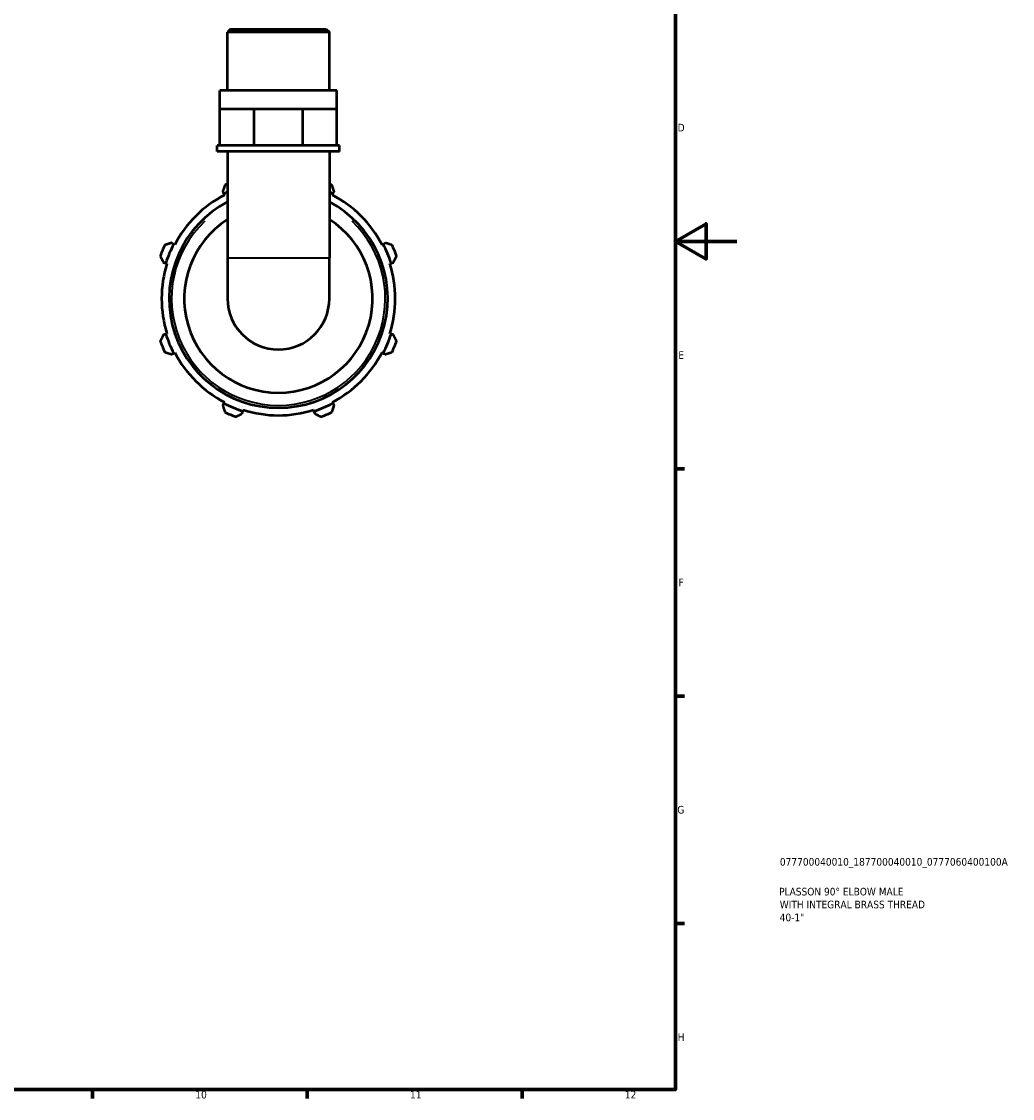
# Model space of a CAD drawing. Header units: millimetres. Extents: x 0 to 931, y 0 to 920.
# Tile 5 of 6: x 608 to 931, y 17 to 369. Entities that reach past the tile are written whole.
import ezdxf

# ---------------------------------------------------------------- set-up
doc = ezdxf.new("R2010")
doc.units = ezdxf.units.MM
for name, color, linetype, lineweight in [('Border (ISO)', 7, 'Continuous', 70), ('Title (ISO)', 7, 'Continuous', 50), ('Visible (ISO)', 7, 'Continuous', 50), ('Visible Narrow (ISO)', 7, 'Continuous', 35)]:
    doc.layers.add(name, color=color, linetype=linetype, lineweight=lineweight)
doc.styles.add('Note Text (ISO)', font='tahoma.ttf')

# ---------------------------------------------------------------- blocks, each defined once
blk = doc.blocks.new('Borders Default Border')
at = {"layer": 'Border (ISO)'}
for p, q in [((821, 222.75), (823.9, 222.75)), ((821, 148.5), (823.9, 148.5)), ((821, 74.25), (823.9, 74.25)), ((630.75, 20), (630.75, 17.1)), ((700.83, 20), (700.83, 17.1)), ((770.92, 20), (770.92, 17.1))]:
    blk.add_line(p, q, dxfattribs=at)
at = {"layer": 'Border (ISO)', "flags": 128}
for points in [[(20, 20), (20, 574), (821, 574), (821, 20), (20, 20)], [(841, 297), (821, 297), (831, 302.77), (831, 291.23), (821, 297)]]:
    blk.add_lwpolyline(points, dxfattribs=at)
at = {"layer": 'Border (ISO)', "color": 232, "true_color": 0xca0064, "char_height": 2.5, "attachment_point": 7, "style": 'Note Text (ISO)'}
for s, insert in [('D', (821.73, 332.88)), ('E', (821.94, 258.63)), ('F', (822, 184.38)), ('G', (821.61, 110.08)), ('H', (821.74, 35.88)), ('10', (664.29, 17.05)), ('11', (734.37, 17.1)), ('12', (804.46, 17.1))]:
    blk.add_mtext(s, dxfattribs=dict(at, insert=insert))
blk = doc.blocks.new('Title Blocks ISO')
at = {"layer": 'Title (ISO)', "color": 232, "true_color": 0xca0064, "style": 'Note Text (ISO)'}
for tag, p in [('PART_NUMBER_001', (34.08, 73.13)), ('DESCRIPTION_001', (33.84, 63.4)), ('DESCRIPTION_002', (34.05, 59.19)), ('DESCRIPTION_003', (34.02, 54.97))]:
    blk.add_attdef(tag, p, '', height=2.5, dxfattribs=at)

msp = doc.modelspace()

# ---------------------------------------------------------------- linework, layer by layer
at = {"layer": 'Visible (ISO)'}
for p, q in [((675.784, 366.306), (674.787, 365.309)), ((675.784, 366.306), (707.038, 366.306)), ((707.038, 366.306), (708.036, 365.309)), ((674.787, 346.306), (674.787, 365.309)), ((708.036, 365.309), (674.787, 365.309)), ((708.036, 346.306), (708.036, 365.309)), ((710.529, 346.306), (672.293, 346.306)), ((672.293, 340.306), (672.293, 346.306)), ((710.529, 340.306), (710.529, 346.306)), ((672.293, 340.306), (677.893, 340.306)), ((672.293, 328.306), (672.293, 340.306)), ((677.893, 340.306), (683.492, 340.306)), ((683.492, 340.306), (691.411, 340.306)), ((683.492, 328.306), (683.492, 340.306)), ((691.411, 340.306), (699.33, 340.306)), ((699.33, 340.306), (704.93, 340.306)), ((699.33, 328.306), (699.33, 340.306)), ((704.93, 340.306), (710.529, 340.306)), ((710.529, 328.306), (710.529, 340.306)), ((672.293, 328.306), (671.462, 328.306)), ((671.462, 326.306), (671.462, 328.306)), ((673.863, 328.306), (672.293, 328.306)), ((681.922, 328.306), (673.863, 328.306)), ((683.492, 328.306), (681.922, 328.306)), ((685.713, 328.306), (683.492, 328.306)), ((697.11, 328.306), (685.713, 328.306)), ((699.33, 328.306), (697.11, 328.306)), ((700.9, 328.306), (699.33, 328.306)), ((708.959, 328.306), (700.9, 328.306)), ((710.529, 328.306), (708.959, 328.306)), ((711.361, 328.306), (710.529, 328.306)), ((711.361, 326.306), (711.361, 328.306)), ((711.361, 326.306), (671.462, 326.306)), ((674.787, 326.306), (674.787, 291.606)), ((708.036, 326.306), (708.036, 291.606)), ((673.237, 313.219), (673.616, 312.491)), ((709.207, 312.491), (709.586, 313.219)), ((673.616, 312.491), (673.805, 312.128)), ((709.018, 312.128), (709.207, 312.491)), ((657.226, 296.102), (656.499, 296.48)), ((657.59, 295.912), (657.226, 296.102)), ((725.597, 296.102), (725.233, 295.912)), ((726.324, 296.48), (725.597, 296.102)), ((653.873, 290.142), (654.655, 289.895)), ((654.655, 289.895), (655.046, 289.772)), ((674.787, 291.606), (674.787, 278.306)), ((708.036, 278.306), (708.036, 291.606)), ((727.777, 289.772), (728.168, 289.895)), ((728.168, 289.895), (728.95, 290.142)), ((654.655, 266.717), (653.873, 266.47)), ((655.046, 266.84), (654.655, 266.717)), ((728.168, 266.717), (727.777, 266.84)), ((728.95, 266.47), (728.168, 266.717)), ((656.499, 260.132), (657.226, 260.51)), ((657.226, 260.51), (657.59, 260.7)), ((725.233, 260.7), (725.597, 260.51)), ((725.597, 260.51), (726.324, 260.132)), ((673.616, 244.121), (673.237, 243.393)), ((673.805, 244.484), (673.616, 244.121)), ((709.207, 244.121), (709.018, 244.484)), ((709.586, 243.393), (709.207, 244.121)), ((679.576, 240.768), (679.822, 241.55)), ((679.822, 241.55), (679.945, 241.941)), ((702.877, 241.941), (703.001, 241.55)), ((703.001, 241.55), (703.247, 240.768))]:
    msp.add_line(p, q, dxfattribs=at)
for radius, start, end in [(38.54, 115.55371, 117.5), (41, 113.92093, 115.20802), (41, 64.79198, 66.07907), (38.54, 62.5, 64.44629), (35.67, 117.7791, 62.2209), (38.13, 117.5, 152.5), (38.13, 27.5, 62.5), (30.75, 122.72682, 57.27318), (41, 154.79198, 160.20802), (38.54, 152.5, 162.5), (38.54, 17.5, 27.5), (41, 19.79198, 25.20802), (38.13, 162.5, 197.5), (38.13, 342.5, 17.5), (16.625, 180, 0), (41, 199.79198, 205.20802), (38.54, 197.5, 207.5), (38.54, 332.5, 342.5), (41, 334.79198, 340.20802), (38.13, 207.5, 242.5), (38.13, 297.5, 332.5), (38.54, 242.5, 252.5), (38.54, 287.5, 297.5), (41, 244.79198, 250.20802), (38.13, 252.5, 287.5), (41, 289.79198, 295.20802)]:
    msp.add_arc((691.411, 278.306), radius, start, end, dxfattribs=at)
for points, weights in [([(673.949, 315.401), (673.586, 314.288), (673.237, 313.219)], [1.01785635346, 1.01261861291, 1.00658545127]), ([(709.586, 313.219), (709.237, 314.288), (708.873, 315.401)], [1.00658545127, 1.01261861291, 1.01785635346]), ([(656.499, 296.48), (655.429, 296.132), (654.316, 295.768)], [1.00658545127, 1.01261861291, 1.01785635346]), ([(728.507, 295.768), (727.393, 296.132), (726.324, 296.48)], [1.01785635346, 1.01261861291, 1.00658545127]), ([(652.833, 292.189), (653.364, 291.144), (653.873, 290.142)], [1.01785635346, 1.01261861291, 1.00658545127]), ([(728.95, 290.142), (729.459, 291.144), (729.989, 292.189)], [1.00658545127, 1.01261861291, 1.01785635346]), ([(653.873, 266.47), (653.364, 265.468), (652.833, 264.423)], [1.00658545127, 1.01261861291, 1.01785635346]), ([(729.989, 264.423), (729.459, 265.468), (728.95, 266.47)], [1.01785635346, 1.01261861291, 1.00658545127]), ([(654.316, 260.844), (655.429, 260.48), (656.499, 260.132)], [1.01785635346, 1.01261861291, 1.00658545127]), ([(726.324, 260.132), (727.393, 260.48), (728.507, 260.844)], [1.00658545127, 1.01261861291, 1.01785635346]), ([(673.237, 243.393), (673.586, 242.324), (673.949, 241.211)], [1.00658545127, 1.01261861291, 1.01785635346]), ([(708.873, 241.211), (709.237, 242.324), (709.586, 243.393)], [1.01785635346, 1.01261861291, 1.00658545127]), ([(677.528, 239.728), (678.573, 240.258), (679.576, 240.768)], [1.01785635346, 1.01261861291, 1.00658545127]), ([(703.247, 240.768), (704.25, 240.258), (705.294, 239.728)], [1.00658545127, 1.01261861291, 1.01785635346])]:
    msp.add_rational_spline(points, weights, degree=2, dxfattribs=at)
at = {"layer": 'Visible Narrow (ISO)'}
msp.add_line((674.991, 291.606), (707.831, 291.606), dxfattribs=at)
msp.add_arc((691.411, 278.306), 34.87, 133.6264, 46.3736, dxfattribs=at)

# ---------------------------------------------------------------- block references
msp.add_blockref('Borders Default Border', (0, 0))
msp.add_blockref('Title Blocks ISO', (821, 20)).add_auto_attribs({'PART_NUMBER_001': '077700040010_187700040010_0777060400100A', 'DESCRIPTION_001': 'PLASSON 90° ELBOW MALE', 'DESCRIPTION_002': 'WITH INTEGRAL BRASS THREAD', 'DESCRIPTION_003': '40-1"'})

doc.saveas('drawing.dxf')
